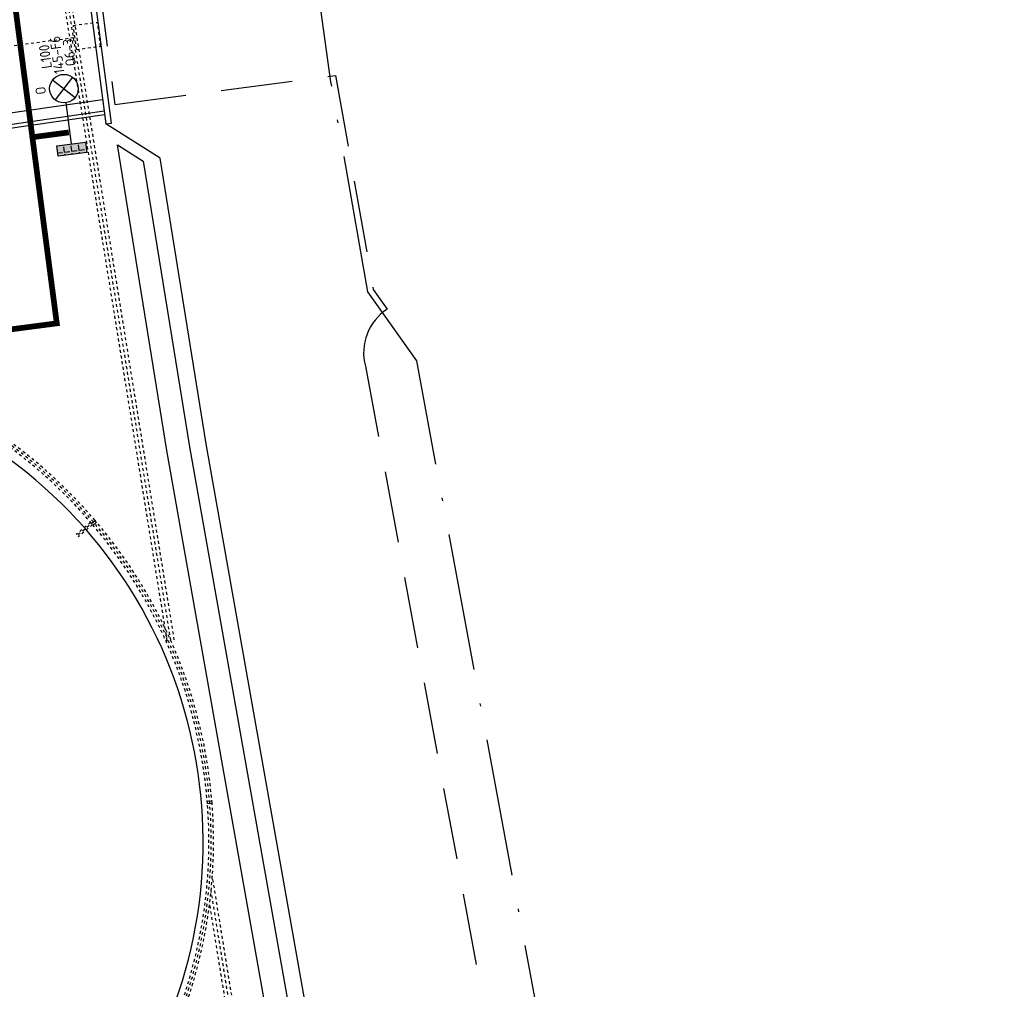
# Model space of a CAD drawing. Header units: metres. Extents: x 118052 to 118564, y 454784 to 455719.
# Tile 81 of 160: x 118269 to 118304, y 455292 to 455326. Entities that reach past the tile are written whole.
import ezdxf
from ezdxf.enums import TextEntityAlignment as Align

# ---------------------------------------------------------------- set-up
doc = ezdxf.new("R2010")
doc.units = ezdxf.units.M
doc.header["$LTSCALE"] = 0.5
for name, pattern in [('ACAD_ISO10W100', [18, 12, -3, 0, -3]), ('DASHED', [19.049999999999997, 12.7, -6.35]), ('DASHED2', [0.375, 0.25, -0.125]), ('Tauw_HIDDEN2', [5.6, 4, -1.6]), ('Tauw_L_Center2', [6.4990000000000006, 4, -0.833, 0.833, -0.833])]:
    doc.linetypes.add(name, pattern=pattern)
for name, color, linetype in [('_gebouwen', 7, 'Continuous'), ('_tb13', 7, 'Continuous'), ('BL00_WERKGRENS', 5, 'DASHED2'), ('EL6312--', 6, 'Continuous'), ('EL_N_A_EB00----REVISIE~-_-----', 1, 'Continuous'), ('Grens', 1, 'ACAD_ISO10W100'), ('KABELLOOP', 6, 'Continuous'), ('Koningsstal VIEUWPORT', 254, 'Continuous'), ('ZU_B_-_EL999---LW_pvc110_vbr11~W_-----', 15, 'Tauw_HIDDEN2'), ('ZU_B_-_EL999---LW_pvc160_vbr11~H_-----', 1, 'Tauw_L_Center2'), ('ZU_B_-_EL999---LW_pvc160_vbr11~W_-----', 8, 'Tauw_HIDDEN2'), ('ZU_B_-_EL999---LX_onb250_sdr00~H_-----', 1, 'Tauw_L_Center2'), ('ZU_B_-_EL999---LX_onb250_sdr00~W_-----', 8, 'Tauw_HIDDEN2'), ('ZU_B_-_EL999---LX_onbXXX_sdr00~H_-----', 1, 'Tauw_L_Center2'), ('ZU_B_-_EL999---SYM_RIOOLINSPECTIEPUT~-_002--', 2, 'Tauw_L_Center2')]:
    doc.layers.add(name, color=color, linetype=linetype)
doc.layers.add('_hekwerk', color=7, linetype='Continuous', lineweight=50)
doc.styles.add('BURO-018', font='Isocp.shx', dxfattribs={"height": 360})

# ---------------------------------------------------------------- blocks, each defined once
blk = doc.blocks.new('E00525')
at = {"linetype": 'ByBlock'}
h = blk.add_hatch(dxfattribs=at)
h.set_pattern_fill('ANGLE', color=0, scale=0.18438609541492, style=0)
h.set_pattern_definition([(360, (-37.67331033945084, -34.01927211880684), (5.551115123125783e-17, 1.287936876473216), [0.9366813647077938, -0.3512555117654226]), (90, (-37.67331033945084, -34.01927211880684), (-1.287936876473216, 1.387778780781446e-16), [0.9366813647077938, -0.3512555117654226])])
edge = h.paths.add_edge_path()
edge.add_line((-2.522521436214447, 2.863310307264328), (2.522521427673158, 2.863310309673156))
edge.add_line((2.522521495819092, 2.863310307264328), (2.522521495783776, 1.000000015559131))
edge.add_line((2.522521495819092, 1.000000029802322), (-2.522521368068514, 1.000000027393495))
edge.add_line((-2.522521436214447, 1), (-2.522521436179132, 2.863310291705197))
h = blk.add_hatch(color=0, dxfattribs=at)
edge = h.paths.add_edge_path()
edge.add_line((-2.522521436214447, 2.863310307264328), (2.522521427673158, 2.863310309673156))
edge.add_line((2.522521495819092, 2.863310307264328), (2.522521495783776, 1.000000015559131))
edge.add_line((2.522521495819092, 1.000000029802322), (-2.522521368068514, 1.000000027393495))
edge.add_line((-2.522521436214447, 1), (-2.522521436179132, 2.863310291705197))
at = {"color": 0, "linetype": 'ByBlock'}
for p, q in [((-1.767766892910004, 14.38605433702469), (1.767767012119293, 10.85052046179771)), ((1.767766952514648, 14.38605433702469), (-1.767766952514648, 10.85052043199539)), ((5.960464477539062e-08, 10.0973382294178), (1.192092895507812e-07, 2.863310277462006))]:
    blk.add_line(p, q, dxfattribs=at)
blk.add_lwpolyline([(-2.522521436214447, 2.863310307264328), (2.522521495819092, 2.863310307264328), (2.522521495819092, 1.000000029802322), (-2.522521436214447, 1)], close=True, dxfattribs=at)
blk.add_circle((0, 12.61828738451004), 2.500000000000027, dxfattribs=at)
at = {"color": 0, "linetype": 'ByBlock', "style": 'BURO-018'}
for tag, p in [('E_GKAST', (5.960464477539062e-08, 20.61828738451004)), ('E_GROEP', (5.960464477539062e-08, 17.61828738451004)), ('E_SGROEP', (4.500000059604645, 17.61828738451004)), ('E_ARMCODE', (0, 12.61828738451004)), ('E_SLET', (4.500000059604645, 11.61828738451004))]:
    blk.add_attdef(tag, text='', height=1.8, dxfattribs=at).set_placement(p, align=Align.MIDDLE)
blk = doc.blocks.new('A$C051E189E')
at = {"layer": 'EL6312--'}
ref = blk.add_blockref('E00525', (120739.3287919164, -90508.99857634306), dxfattribs=dict(at, xscale=200, yscale=200, zscale=200, rotation=270.0000221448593))
ref.add_attrib('E_SGROEP', 'Q6-3', dxfattribs={"layer": '0', "color": 1, "linetype": 'ByBlock', "height": 360, "rotation": 2.219811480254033e-05, "style": 'BURO-018'}).set_placement((124491.8492360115, -90859.2206325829), align=Align.MIDDLE)
ref.add_attrib('E_GKAST', 'L100', dxfattribs={"layer": '0', "color": 1, "linetype": 'ByBlock', "height": 360, "rotation": 2.219811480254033e-05, "style": 'BURO-018'}).set_placement((124458.8926206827, -90008.87802648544), align=Align.MIDDLE)
ref.add_attrib('E_GROEP', '145-F6', dxfattribs={"layer": '0', "color": 1, "linetype": 'ByBlock', "height": 360, "rotation": 2.219811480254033e-05, "style": 'BURO-018'}).set_placement((124461.9558644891, -90422.74417757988), align=Align.MIDDLE)
ref.add_attrib('E_SLET', 'O', dxfattribs={"layer": '0', "color": 1, "linetype": 'ByBlock', "height": 360, "rotation": 2.219811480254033e-05, "style": 'BURO-018'}).set_placement((123300.657741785, -89691.07285228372), align=Align.MIDDLE)
blk = doc.blocks.new('A$C6DFC50BF')
at = {"layer": 'KABELLOOP', "linetype": 'DASHED', "const_width": 200}
for points in [[(128359.9080982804, -91086.5111899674), (128359.9080982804, -89192.46377143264), (115147.8467036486, -89192.46377140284), (115147.8467036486, -55943.81955587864)], [(121721.713774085, -90479.64749523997), (121721.7137743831, -89194.98802655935)]]:
    blk.add_lwpolyline(points, dxfattribs=at)
blk = doc.blocks.new('Leidingen')
at = {"layer": 'ZU_B_-_EL999---LW_pvc110_vbr11~W_-----'}
for points in [[(-154231.6865546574, -29672.2807831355), (-154591.1130718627, -29118.92590785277)], [(-154141.9386218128, -29709.48239919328), (-154544.9889953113, -29088.96644254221)], [(-154139.4414528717, -29612.35715488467), (-154498.8649187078, -29059.00697717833)]]:
    blk.add_lwpolyline(points, dxfattribs=at)
at = {"layer": 'ZU_B_-_EL999---LW_pvc160_vbr11~H_-----'}
blk.add_lwpolyline([(-173601.524923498, -29254.80877943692, 0.143627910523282), (-164439.3587501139, -32470.26021732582, 0.1583844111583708), (-154141.9373593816, -29709.48160180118, 0.1583844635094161), (-147433.8947702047, -21423.2896289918, 0.1583844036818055), (-146877.4743676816, -10776.73654224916, 0.09333160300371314), (-149643.2986349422, -5022.685138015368), (-143169.1366938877, 1452.706374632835, 0.198912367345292), (-143145.1249555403, 1510.691410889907), (-143145.1816861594, 2108.165896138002)], format="xyb", dxfattribs=at)
at = {"layer": 'ZU_B_-_EL999---LW_pvc160_vbr11~W_-----', "linetype": 'Continuous'}
for p, q in [((-154185.5181607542, -29642.39424271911), (-154098.3565580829, -29776.56896087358)), ((-154252.6055197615, -29685.97504409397), (-154165.4439170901, -29820.14976224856)), ((-164435.1834324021, -32390.36924957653), (-164443.5340678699, -32550.15118506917)), ((-164355.292464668, -32394.5445673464), (-164363.6431002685, -32554.32650276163))]:
    blk.add_line(p, q, dxfattribs=at)
at = {"layer": 'ZU_B_-_EL999---LW_pvc160_vbr11~W_-----'}
for points in [[(-173648.1914544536, -29319.78750589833, 0.1436279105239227), (-164443.5340678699, -32550.15118506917, 0.1583844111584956), (-154098.3565580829, -29776.56896087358, 0.1583844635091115), (-147359.204190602, -21451.94826315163, 0.1583844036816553), (-146800.2032913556, -10756.01986431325, 0.09233130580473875), (-149538.2294079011, -5030.7437851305), (-143112.5627804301, 1396.143203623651, 0.1989123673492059), (-143065.1249559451, 1510.699006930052), (-143065.1816865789, 2108.173492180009)], [(-173554.8583925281, -29189.83005303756, 0.1436279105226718), (-164435.1834324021, -32390.36924957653, 0.1583844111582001), (-154185.5181607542, -29642.39424271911, 0.158384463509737), (-147508.5853497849, -21394.63099477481, 0.1583844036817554), (-146954.7454442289, -10797.45322009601, 0.09434079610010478), (-149748.5637063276, -5014.822372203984), (-143225.7106074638, 1509.269545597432, 0.1989123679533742), (-143225.124955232, 1510.683814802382), (-143225.181685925, 2108.158300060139)]]:
    blk.add_lwpolyline(points, format="xyb", dxfattribs=at)
at = {"layer": 'ZU_B_-_EL999---LX_onb250_sdr00~H_-----'}
for points in [[(-158609.8018074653, -31857.9657226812), (-71837.71860789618, -29284.45153838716), (-71842.8553927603, 24814.93585108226)], [(-183231.8452963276, -30883.31851695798), (-181575.7540711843, -32539.09727710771), (-167475.0023927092, -32120.89267589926)]]:
    blk.add_lwpolyline(points, dxfattribs=at)
at = {"layer": 'ZU_B_-_EL999---LX_onb250_sdr00~W_-----'}
for points in [[(-158613.5074679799, -31733.0206624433), (-71962.73013049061, -29163.1042062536), (-71967.85539329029, 24814.93585110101)], [(-158606.0961469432, -31982.91078291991), (-71712.70708531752, -29405.79887069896), (-71717.85539226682, 24814.93585112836)], [(-183320.2253043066, -30971.71520344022), (-181625.979015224, -32665.64182841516), (-166969.0549300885, -32230.94208810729)], [(-183143.4652881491, -30794.92183050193), (-181525.5291269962, -32412.55272569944), (-167926.3615490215, -32009.22426606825)]]:
    blk.add_lwpolyline(points, dxfattribs=at)
at = {"layer": 'ZU_B_-_EL999---LX_onbXXX_sdr00~H_-----'}
for points in [[(-137240.0734108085, -4466.273438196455), (-137237.5279466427, -31274.49131733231)], [(-137240.073410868, -4466.273438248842), (-137237.5279467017, -31274.49131732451)]]:
    blk.add_lwpolyline(points, dxfattribs=at)
at = {"layer": 'ZU_B_-_EL999---SYM_RIOOLINSPECTIEPUT~-_002--', "ltscale": 0.005}
for p, q in [((-137662.5242121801, -31274.53167154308), (-136812.5242161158, -31274.45096324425)), ((-137662.5242121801, -31274.53167154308), (-137662.4435039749, -32124.53166763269)), ((-136812.5242161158, -31274.45096324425), (-136812.4435077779, -32124.45095941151)), ((-137662.4435039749, -32124.53166763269), (-136812.4435077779, -32124.45095941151))]:
    blk.add_line(p, q, dxfattribs=at)
at = {"layer": 'EL_N_A_EB00----REVISIE~-_-----'}
for name in ['A$C6DFC50BF', 'A$C051E189E']:
    blk.add_blockref(name, (-262229.9305388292, 59850.06411849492), dxfattribs=at)

msp = doc.modelspace()

# ---------------------------------------------------------------- linework, layer by layer
msp.add_lwpolyline([(118272.5293458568, 455321.9683196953), (118271.8223373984, 455327.3726576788), (118271.6240271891, 455327.3467142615), (118272.3310356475, 455321.942376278), (118272.5293383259, 455321.9683772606)])
at = {"layer": '_gebouwen'}
msp.add_lwpolyline([(118287.7530879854, 455223.5958372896), (118283.1218223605, 455261.6615517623), (118274.4610054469, 455310.5292926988), (118272.7343820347, 455321.2090346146), (118273.6370519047, 455320.6382391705), (118275.249785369, 455310.662944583), (118283.9133406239, 455261.7797528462), (118288.5492035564, 455223.6762517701)], dxfattribs=at)
msp.add_lwpolyline([(118273.5853180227, 455288.7035796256, 14.44687831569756), (118270.810585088, 455285.071282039), (118273.552, 455282.938), (118276.326, 455286.5690000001)], format="xyb", close=True, dxfattribs=at)
at = {"layer": '_hekwerk', "lineweight": -2}
for points in [[(118274.2278451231, 455320.7429452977), (118272.3310356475, 455321.942376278)], [(118288.8920056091, 455213.9469875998), (118290.185142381, 455214.1261833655), (118289.997, 455216.7370000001), (118288.305, 455230.7006666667), (118284.5041338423, 455261.8844589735), (118275.8405785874, 455310.7676507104), (118274.2278451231, 455320.7429452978)]]:
    msp.add_lwpolyline(points, dxfattribs=at)
at = {"layer": '_tb13'}
for points in [[(118272.22126021, 455322.7814943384), (118256.7668221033, 455320.5422213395), (118245.3186570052, 455319.0978313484), (118244.2257788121, 455318.9545357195, 0.4142135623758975), (118239.9182366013, 455313.3469444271), (118242.2173222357, 455295.8124210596)], [(118272.2731519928, 455322.3848360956), (118256.8205412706, 455320.1458278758), (118245.3706589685, 455318.7012260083), (118244.2777807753, 455318.5579303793, 0.4142135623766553), (118240.3148419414, 455313.3989463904), (118242.5663168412, 455296.2275376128)], [(118272.2900168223, 455322.2559221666), (118256.838, 455320.0170000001), (118245.3875596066, 455318.5723292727), (118244.2946814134, 455318.4290336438, 0.4142135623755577), (118240.4437386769, 455313.4158470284), (118242.5594987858, 455297.2794993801)]]:
    msp.add_lwpolyline(points, format="xyb", dxfattribs=at)
at = {"layer": 'BL00_WERKGRENS', "color": 0, "ltscale": 20}
msp.add_lwpolyline([(118272.0544538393, 455327.1407699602), (118272.6472334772, 455322.6197950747), (118280.3609534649, 455323.6293717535), (118281.6765638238, 455316.1541046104), (118282.1619001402, 455315.4713427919, 0.3265716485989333), (118281.4025272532, 455313.4766395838), (118286.0808935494, 455288.2108898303), (118288.8101482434, 455272.1396160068), (118291.5142772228, 455256.2162954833), (118294.1167979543, 455236.3675521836), (118295.374342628, 455223.3554798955)], format="xyb", dxfattribs=at)
at = {"layer": 'Grens', "color": 0, "ltscale": 0.8}
msp.add_lwpolyline([(118151.6103829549, 455337.106153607), (118154.8516452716, 455285.507846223), (118175.8426177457, 455149.9118583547), (118200.2424938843, 455148.0224577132), (118218.3161477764, 455148.6880365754), (118255.0595494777, 455153.494896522), (118260.0584249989, 455154.2094949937), (118295.0160195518, 455158.7827313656), (118303.7197331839, 455159.820159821), (118300.7695033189, 455193.850570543), (118299.4522551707, 455203.6356058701), (118297.464575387, 455203.3749728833), (118296.6855247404, 455209.1407174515), (118296.0505980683, 455214.4039213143), (118295.1828601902, 455223.3317774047), (118297.1292498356, 455223.5727095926), (118295.9054681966, 455236.5713895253), (118293.3201318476, 455256.3335737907), (118287.8532447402, 455288.5254538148), (118283.1974377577, 455313.6693708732), (118281.4874115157, 455316.0750029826), (118280.1972293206, 455323.4057878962), (118280.1972293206, 455323.4057878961), (118279.496971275, 455328.3973954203)], dxfattribs=at)

# ---------------------------------------------------------------- block references
at = {"layer": 'Koningsstal VIEUWPORT', "color": 6, "xscale": 0.0009975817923, "yscale": 0.0009975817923, "zscale": 0.0009975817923, "rotation": 97.46987594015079}
msp.add_blockref('Leidingen', (118222.5204054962, 455456.6506997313), dxfattribs=at)

doc.saveas('drawing.dxf')
